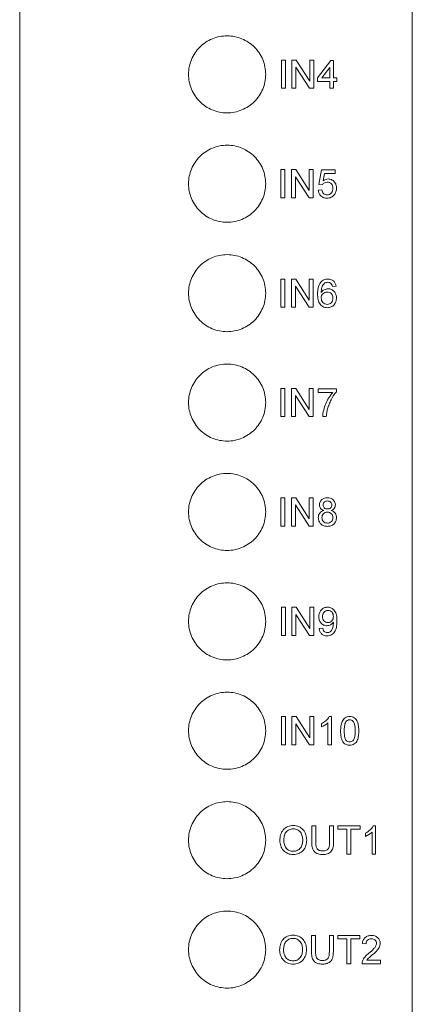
# Model space of a CAD drawing. Header units: millimetres. Extents: x 216 to 455, y 70 to 254.
# Tile 26 of 69: x 376 to 394, y 116 to 161. Entities that reach past the tile are written whole.
import ezdxf

# ---------------------------------------------------------------- set-up
doc = ezdxf.new("R2010")
doc.units = ezdxf.units.MM

msp = doc.modelspace()

# ---------------------------------------------------------------- linework, layer by layer
at = {"lineweight": 15}
for p, q in [((376.196, 218.36), (376.196, 86.466)), ((394.006, 218.36), (394.006, 86.466)), ((388.252, 158.69), (388.071, 158.69)), ((388.071, 158.69), (388.071, 157.406)), ((388.252, 157.406), (388.252, 158.69)), ((388.739, 158.69), (388.548, 158.69)), ((388.548, 158.69), (388.548, 157.406)), ((388.729, 158.364), (389.344, 157.406)), ((388.729, 157.406), (388.729, 158.364)), ((389.355, 157.732), (388.739, 158.69)), ((389.536, 158.69), (389.355, 158.69)), ((389.355, 158.69), (389.355, 157.732)), ((389.536, 157.406), (389.536, 158.69)), ((390.31, 158.673), (389.701, 157.883)), ((389.904, 157.883), (390.26, 158.346)), ((390.26, 158.346), (390.26, 157.883)), ((390.425, 158.673), (390.31, 158.673)), ((390.425, 157.883), (390.425, 158.673)), ((389.701, 157.883), (389.701, 157.719)), ((390.26, 157.883), (389.904, 157.883)), ((390.59, 157.883), (390.425, 157.883)), ((390.59, 157.719), (390.59, 157.883)), ((388.071, 157.406), (388.252, 157.406)), ((388.548, 157.406), (388.729, 157.406)), ((389.344, 157.406), (389.536, 157.406)), ((389.701, 157.719), (390.26, 157.719)), ((390.26, 157.719), (390.26, 157.406)), ((390.26, 157.406), (390.425, 157.406)), ((390.425, 157.719), (390.59, 157.719)), ((390.425, 157.406), (390.425, 157.719)), ((388.229, 153.717), (388.048, 153.717)), ((388.048, 153.717), (388.048, 152.433)), ((388.229, 152.433), (388.229, 153.717)), ((388.525, 153.717), (388.525, 152.433)), ((388.716, 153.717), (388.525, 153.717)), ((388.706, 153.391), (389.322, 152.433)), ((388.706, 152.433), (388.706, 153.391)), ((389.332, 152.759), (388.716, 153.717)), ((389.332, 153.717), (389.332, 152.759)), ((389.513, 153.717), (389.332, 153.717)), ((389.513, 152.433), (389.513, 153.717)), ((389.892, 153.701), (389.76, 153.042)), ((390.501, 153.701), (389.892, 153.701)), ((389.961, 153.204), (390.026, 153.536)), ((390.026, 153.536), (390.501, 153.536)), ((390.501, 153.536), (390.501, 153.701)), ((389.76, 153.042), (389.925, 153.026)), ((389.908, 152.795), (389.743, 152.779)), ((388.048, 152.433), (388.229, 152.433)), ((388.525, 152.433), (388.706, 152.433)), ((389.322, 152.433), (389.513, 152.433)), ((388.229, 148.745), (388.048, 148.745)), ((388.048, 148.745), (388.048, 147.461)), ((388.229, 147.461), (388.229, 148.745)), ((388.716, 148.745), (388.525, 148.745)), ((388.525, 148.745), (388.525, 147.461)), ((389.332, 147.787), (388.716, 148.745)), ((389.513, 148.745), (389.332, 148.745)), ((389.332, 148.745), (389.332, 147.787)), ((389.513, 147.461), (389.513, 148.745)), ((388.706, 148.419), (389.322, 147.461)), ((388.706, 147.461), (388.706, 148.419)), ((390.385, 148.399), (390.55, 148.416)), ((388.048, 147.461), (388.229, 147.461)), ((388.525, 147.461), (388.706, 147.461)), ((389.322, 147.461), (389.513, 147.461)), ((388.229, 143.779), (388.048, 143.779)), ((388.048, 143.779), (388.048, 142.495)), ((388.229, 142.495), (388.229, 143.779)), ((388.716, 143.779), (388.525, 143.779)), ((388.525, 143.779), (388.525, 142.495)), ((389.332, 142.821), (388.716, 143.779)), ((389.332, 143.779), (389.332, 142.821)), ((389.513, 143.779), (389.332, 143.779)), ((389.513, 142.495), (389.513, 143.779)), ((390.567, 143.763), (389.743, 143.763)), ((389.743, 143.763), (389.743, 143.598)), ((389.743, 143.598), (390.402, 143.598)), ((390.567, 143.629), (390.567, 143.763)), ((388.706, 143.453), (389.322, 142.495)), ((388.706, 142.495), (388.706, 143.453)), ((388.048, 142.495), (388.229, 142.495)), ((388.525, 142.495), (388.706, 142.495)), ((389.322, 142.495), (389.513, 142.495)), ((389.941, 142.495), (390.106, 142.495)), ((388.048, 138.814), (388.048, 137.529)), ((388.229, 138.814), (388.048, 138.814)), ((388.229, 137.529), (388.229, 138.814)), ((388.525, 138.814), (388.525, 137.529)), ((388.716, 138.814), (388.525, 138.814)), ((389.332, 137.855), (388.716, 138.814)), ((389.332, 138.814), (389.332, 137.855)), ((389.513, 138.814), (389.332, 138.814)), ((389.513, 137.529), (389.513, 138.814)), ((388.706, 138.488), (389.322, 137.529)), ((388.706, 137.529), (388.706, 138.488)), ((388.048, 137.529), (388.229, 137.529)), ((388.525, 137.529), (388.706, 137.529)), ((389.322, 137.529), (389.513, 137.529)), ((388.252, 133.84), (388.071, 133.84)), ((388.071, 133.84), (388.071, 132.556)), ((388.252, 132.556), (388.252, 133.84)), ((388.739, 133.84), (388.548, 133.84)), ((388.548, 133.84), (388.548, 132.556)), ((389.355, 132.882), (388.739, 133.84)), ((389.355, 133.84), (389.355, 132.882)), ((389.536, 133.84), (389.355, 133.84)), ((389.536, 132.556), (389.536, 133.84)), ((388.729, 133.514), (389.344, 132.556)), ((388.729, 132.556), (388.729, 133.514)), ((389.947, 132.885), (389.783, 132.869)), ((388.071, 132.556), (388.252, 132.556)), ((388.548, 132.556), (388.729, 132.556)), ((389.344, 132.556), (389.536, 132.556)), ((388.252, 128.875), (388.071, 128.875)), ((388.071, 128.875), (388.071, 127.59)), ((388.252, 127.59), (388.252, 128.875)), ((388.739, 128.875), (388.548, 128.875)), ((388.548, 128.875), (388.548, 127.59)), ((389.355, 127.916), (388.739, 128.875)), ((389.536, 128.875), (389.355, 128.875)), ((389.355, 128.875), (389.355, 127.916)), ((389.536, 127.59), (389.536, 128.875)), ((390.343, 128.875), (390.237, 128.875)), ((390.343, 127.59), (390.343, 128.875)), ((388.729, 128.549), (389.344, 127.59)), ((388.729, 127.59), (388.729, 128.549)), ((389.882, 128.554), (389.882, 128.402)), ((390.178, 128.591), (390.178, 127.59)), ((388.071, 127.59), (388.252, 127.59)), ((388.548, 127.59), (388.729, 127.59)), ((389.344, 127.59), (389.536, 127.59)), ((390.178, 127.59), (390.343, 127.59)), ((389.447, 123.908), (389.447, 123.17)), ((389.628, 123.908), (389.447, 123.908)), ((389.628, 123.178), (389.628, 123.908)), ((390.253, 123.908), (390.253, 123.178)), ((390.434, 123.908), (390.253, 123.908)), ((390.434, 123.17), (390.434, 123.908)), ((390.632, 123.908), (390.632, 123.76)), ((391.636, 123.908), (390.632, 123.908)), ((391.636, 123.76), (391.636, 123.908)), ((392.344, 123.908), (392.238, 123.908)), ((392.344, 122.624), (392.344, 123.908)), ((390.632, 123.76), (391.044, 123.76)), ((391.044, 123.76), (391.044, 122.624)), ((391.225, 123.76), (391.636, 123.76)), ((391.225, 122.624), (391.225, 123.76)), ((391.883, 123.587), (391.883, 123.436)), ((392.18, 123.625), (392.18, 122.624)), ((391.044, 122.624), (391.225, 122.624)), ((392.18, 122.624), (392.344, 122.624)), ((389.618, 118.933), (389.437, 118.933)), ((389.437, 118.933), (389.437, 118.195)), ((389.618, 118.203), (389.618, 118.933)), ((390.244, 118.933), (390.244, 118.203)), ((390.425, 118.933), (390.244, 118.933)), ((390.425, 118.195), (390.425, 118.933)), ((391.627, 118.933), (390.622, 118.933)), ((390.622, 118.933), (390.622, 118.785)), ((390.622, 118.785), (391.034, 118.785)), ((391.034, 118.785), (391.034, 117.649)), ((391.215, 117.649), (391.215, 118.785)), ((391.215, 118.785), (391.627, 118.785)), ((391.627, 118.785), (391.627, 118.933)), ((391.742, 118.571), (391.907, 118.555)), ((391.034, 117.649), (391.215, 117.649)), ((391.726, 117.649), (392.565, 117.649)), ((392.565, 117.814), (391.937, 117.814)), ((392.565, 117.649), (392.565, 117.814))]:
    msp.add_line(p, q, dxfattribs=at)
for points, knots in [([(387.355, 158.039), (387.355, 158.154), (387.344, 158.268), (387.3, 158.491), (387.266, 158.602), (387.179, 158.814), (387.125, 158.914), (386.998, 159.104), (386.925, 159.194), (386.683, 159.437), (386.487, 159.567), (386.066, 159.742), (385.835, 159.788), (385.493, 159.789), (385.377, 159.777), (385.152, 159.732), (385.043, 159.699), (384.831, 159.611), (384.728, 159.557), (384.538, 159.43), (384.45, 159.357), (384.287, 159.194), (384.214, 159.105), (384.088, 158.916), (384.033, 158.814), (383.946, 158.602), (383.913, 158.493), (383.868, 158.269), (383.857, 158.153), (383.857, 157.812), (383.902, 157.582), (384.076, 157.161), (384.206, 156.966), (384.447, 156.724), (384.537, 156.65), (384.727, 156.522), (384.828, 156.468), (385.039, 156.38), (385.151, 156.346), (385.375, 156.301), (385.489, 156.29), (385.835, 156.289), (386.063, 156.335), (386.382, 156.467), (386.482, 156.521), (386.672, 156.648), (386.762, 156.721), (387.005, 156.964), (387.135, 157.159), (387.309, 157.579), (387.355, 157.808), (387.355, 158.039)], [0, 0, 0, 0, 0.03125, 0.03125, 0.0625, 0.0625, 0.09375, 0.09375, 0.125, 0.125, 0.1875, 0.1875, 0.25, 0.25, 0.28125, 0.28125, 0.3125, 0.3125, 0.34375, 0.34375, 0.375, 0.375, 0.40625, 0.40625, 0.4375, 0.4375, 0.46875, 0.46875, 0.5, 0.5, 0.5625, 0.5625, 0.625, 0.625, 0.65625, 0.65625, 0.6875, 0.6875, 0.71875, 0.71875, 0.75, 0.75, 0.8125, 0.8125, 0.84375, 0.84375, 0.875, 0.875, 0.9375, 0.9375, 1, 1, 1, 1]), ([(387.355, 153.071), (387.355, 153.186), (387.344, 153.3), (387.3, 153.523), (387.266, 153.634), (387.179, 153.846), (387.125, 153.946), (386.999, 154.136), (386.925, 154.226), (386.683, 154.469), (386.488, 154.599), (386.066, 154.774), (385.835, 154.82), (385.493, 154.821), (385.376, 154.809), (385.152, 154.764), (385.042, 154.731), (384.83, 154.643), (384.728, 154.588), (384.538, 154.461), (384.45, 154.389), (384.287, 154.226), (384.214, 154.137), (384.088, 153.948), (384.033, 153.845), (383.946, 153.634), (383.913, 153.525), (383.868, 153.301), (383.857, 153.185), (383.857, 152.844), (383.902, 152.614), (384.076, 152.193), (384.206, 151.998), (384.447, 151.756), (384.537, 151.682), (384.727, 151.554), (384.828, 151.5), (385.039, 151.412), (385.151, 151.378), (385.375, 151.333), (385.489, 151.322), (385.835, 151.321), (386.063, 151.367), (386.382, 151.499), (386.482, 151.553), (386.672, 151.68), (386.763, 151.754), (387.005, 151.996), (387.135, 152.191), (387.309, 152.611), (387.355, 152.84), (387.355, 153.071)], [0, 0, 0, 0, 0.03125, 0.03125, 0.0625, 0.0625, 0.09375, 0.09375, 0.125, 0.125, 0.1875, 0.1875, 0.25, 0.25, 0.28125, 0.28125, 0.3125, 0.3125, 0.34375, 0.34375, 0.375, 0.375, 0.40625, 0.40625, 0.4375, 0.4375, 0.46875, 0.46875, 0.5, 0.5, 0.5625, 0.5625, 0.625, 0.625, 0.65625, 0.65625, 0.6875, 0.6875, 0.71875, 0.71875, 0.75, 0.75, 0.8125, 0.8125, 0.84375, 0.84375, 0.875, 0.875, 0.9375, 0.9375, 1, 1, 1, 1]), ([(389.925, 153.026), (389.949, 153.062), (389.98, 153.092), (390.056, 153.134), (390.101, 153.14), (390.144, 153.141)], [0, 0, 0, 0, 0.5, 0.5, 1, 1, 1, 1]), ([(390.19, 153.289), (390.148, 153.288), (390.106, 153.281), (390.03, 153.251), (389.994, 153.228), (389.961, 153.204)], [0, 0, 0, 0, 0.5, 0.5, 1, 1, 1, 1]), ([(390.144, 153.141), (390.18, 153.14), (390.215, 153.137), (390.283, 153.113), (390.315, 153.093), (390.361, 153.038), (390.378, 153.005), (390.398, 152.936), (390.401, 152.9), (390.402, 152.864)], [0, 0, 0, 0, 0.25, 0.25, 0.5, 0.5, 0.75, 0.75, 1, 1, 1, 1]), ([(390.567, 152.873), (390.565, 152.926), (390.56, 152.977), (390.528, 153.076), (390.501, 153.122), (390.432, 153.202), (390.391, 153.235), (390.295, 153.279), (390.243, 153.288), (390.19, 153.289)], [0, 0, 0, 0, 0.25, 0.25, 0.5, 0.5, 0.75, 0.75, 1, 1, 1, 1]), ([(389.743, 152.779), (389.749, 152.729), (389.759, 152.681), (389.8, 152.589), (389.83, 152.548), (389.904, 152.481), (389.948, 152.455), (390.042, 152.423), (390.092, 152.418), (390.142, 152.417)], [0, 0, 0, 0, 0.25, 0.25, 0.5, 0.5, 0.75, 0.75, 1, 1, 1, 1]), ([(390.143, 152.565), (390.113, 152.566), (390.083, 152.569), (390.025, 152.59), (389.999, 152.607), (389.937, 152.675), (389.919, 152.735), (389.908, 152.795)], [0, 0, 0, 0, 0.25, 0.25, 0.5, 0.5, 1, 1, 1, 1]), ([(390.142, 152.417), (390.205, 152.418), (390.268, 152.428), (390.353, 152.468), (390.379, 152.485), (390.428, 152.525), (390.449, 152.548), (390.468, 152.572)], [0, 0, 0, 0, 0.5, 0.5, 0.75, 0.75, 1, 1, 1, 1]), ([(390.402, 152.864), (390.401, 152.827), (390.398, 152.79), (390.379, 152.718), (390.362, 152.684), (390.316, 152.625), (390.287, 152.601), (390.219, 152.571), (390.181, 152.566), (390.143, 152.565)], [0, 0, 0, 0, 0.25, 0.25, 0.5, 0.5, 0.75, 0.75, 1, 1, 1, 1]), ([(390.468, 152.572), (390.501, 152.616), (390.527, 152.664), (390.559, 152.765), (390.565, 152.82), (390.567, 152.873)], [0, 0, 0, 0, 0.5, 0.5, 1, 1, 1, 1]), ([(387.355, 148.103), (387.355, 148.218), (387.344, 148.332), (387.3, 148.555), (387.266, 148.666), (387.179, 148.877), (387.125, 148.978), (386.999, 149.168), (386.925, 149.258), (386.683, 149.5), (386.488, 149.631), (386.066, 149.806), (385.836, 149.852), (385.493, 149.853), (385.376, 149.841), (385.152, 149.796), (385.042, 149.763), (384.83, 149.675), (384.728, 149.62), (384.538, 149.493), (384.45, 149.421), (384.286, 149.257), (384.214, 149.169), (384.088, 148.979), (384.033, 148.877), (383.946, 148.665), (383.913, 148.557), (383.868, 148.333), (383.857, 148.217), (383.857, 147.876), (383.902, 147.646), (384.076, 147.226), (384.205, 147.03), (384.447, 146.788), (384.537, 146.714), (384.727, 146.586), (384.827, 146.532), (385.039, 146.444), (385.151, 146.41), (385.375, 146.365), (385.489, 146.354), (385.835, 146.353), (386.063, 146.399), (386.382, 146.531), (386.483, 146.585), (386.673, 146.712), (386.763, 146.786), (387.005, 147.028), (387.135, 147.223), (387.309, 147.643), (387.355, 147.872), (387.355, 148.103)], [0, 0, 0, 0, 0.03125, 0.03125, 0.0625, 0.0625, 0.09375, 0.09375, 0.125, 0.125, 0.1875, 0.1875, 0.25, 0.25, 0.28125, 0.28125, 0.3125, 0.3125, 0.34375, 0.34375, 0.375, 0.375, 0.40625, 0.40625, 0.4375, 0.4375, 0.46875, 0.46875, 0.5, 0.5, 0.5625, 0.5625, 0.625, 0.625, 0.65625, 0.65625, 0.6875, 0.6875, 0.71875, 0.71875, 0.75, 0.75, 0.8125, 0.8125, 0.84375, 0.84375, 0.875, 0.875, 0.9375, 0.9375, 1, 1, 1, 1]), ([(389.85, 148.599), (389.791, 148.525), (389.756, 148.436), (389.717, 148.251), (389.711, 148.157), (389.71, 148.062)], [0, 0, 0, 0, 0.5, 0.5, 1, 1, 1, 1]), ([(390.179, 148.745), (390.117, 148.743), (390.054, 148.735), (389.969, 148.698), (389.942, 148.682), (389.893, 148.645), (389.871, 148.622), (389.85, 148.599)], [0, 0, 0, 0, 0.5, 0.5, 0.75, 0.75, 1, 1, 1, 1]), ([(389.875, 148.131), (389.876, 148.21), (389.88, 148.289), (389.913, 148.403), (389.929, 148.439), (389.971, 148.505), (389.998, 148.534), (390.028, 148.559)], [0, 0, 0, 0, 0.5, 0.5, 0.75, 0.75, 1, 1, 1, 1]), ([(390.028, 148.559), (390.039, 148.565), (390.05, 148.571), (390.061, 148.575), (390.073, 148.58), (390.084, 148.584), (390.096, 148.587), (390.12, 148.594), (390.144, 148.596), (390.169, 148.597)], [0, 0, 0, 0, 0.0000368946, 0.0000368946, 0.0000368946, 0.0000739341, 0.0000739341, 0.0000739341, 0.0001474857, 0.0001474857, 0.0001474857, 0.0001474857]), ([(390.169, 148.597), (390.198, 148.596), (390.228, 148.592), (390.281, 148.569), (390.305, 148.552), (390.326, 148.531)], [0, 0, 0, 0, 0.5, 0.5, 1, 1, 1, 1]), ([(390.55, 148.416), (390.543, 148.461), (390.533, 148.505), (390.495, 148.588), (390.468, 148.626), (390.399, 148.687), (390.359, 148.71), (390.272, 148.739), (390.226, 148.744), (390.179, 148.745)], [0, 0, 0, 0, 0.25, 0.25, 0.5, 0.5, 0.75, 0.75, 1, 1, 1, 1]), ([(390.326, 148.531), (390.334, 148.522), (390.341, 148.512), (390.348, 148.502), (390.354, 148.491), (390.359, 148.48), (390.364, 148.469), (390.373, 148.446), (390.38, 148.423), (390.385, 148.399)], [0, 0, 0, 0, 0.0000367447, 0.0000367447, 0.0000367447, 0.0000735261, 0.0000735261, 0.0000735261, 0.0001464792, 0.0001464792, 0.0001464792, 0.0001464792]), ([(389.71, 148.062), (389.712, 147.99), (389.715, 147.918), (389.739, 147.776), (389.76, 147.705), (389.834, 147.58), (389.888, 147.528), (389.983, 147.477), (390.017, 147.465), (390.088, 147.448), (390.124, 147.445), (390.161, 147.444)], [0, 0, 0, 0, 0.25, 0.25, 0.5, 0.5, 0.75, 0.75, 0.875, 0.875, 1, 1, 1, 1]), ([(390.187, 148.301), (390.156, 148.3), (390.125, 148.297), (390.066, 148.282), (390.036, 148.271), (389.982, 148.242), (389.957, 148.224), (389.912, 148.181), (389.893, 148.157), (389.875, 148.131)], [0, 0, 0, 0, 0.25, 0.25, 0.5, 0.5, 0.75, 0.75, 1, 1, 1, 1]), ([(389.875, 147.887), (389.876, 147.922), (389.88, 147.957), (389.905, 148.023), (389.925, 148.053), (389.976, 148.101), (390.006, 148.121), (390.071, 148.147), (390.106, 148.152), (390.142, 148.152)], [0, 0, 0, 0, 0.25, 0.25, 0.5, 0.5, 0.75, 0.75, 1, 1, 1, 1]), ([(390.142, 148.152), (390.177, 148.152), (390.212, 148.148), (390.28, 148.123), (390.31, 148.103), (390.359, 148.05), (390.376, 148.018), (390.398, 147.951), (390.401, 147.915), (390.402, 147.879)], [0, 0, 0, 0, 0.25, 0.25, 0.5, 0.5, 0.75, 0.75, 1, 1, 1, 1]), ([(390.567, 147.884), (390.565, 147.936), (390.56, 147.988), (390.527, 148.088), (390.501, 148.134), (390.431, 148.213), (390.388, 148.246), (390.293, 148.291), (390.24, 148.299), (390.187, 148.301)], [0, 0, 0, 0, 0.25, 0.25, 0.5, 0.5, 0.75, 0.75, 1, 1, 1, 1]), ([(390.148, 147.593), (390.111, 147.594), (390.073, 147.599), (390.004, 147.629), (389.973, 147.652), (389.925, 147.709), (389.907, 147.742), (389.882, 147.812), (389.876, 147.85), (389.875, 147.887)], [0, 0, 0, 0, 0.25, 0.25, 0.5, 0.5, 0.75, 0.75, 1, 1, 1, 1]), ([(390.402, 147.879), (390.401, 147.843), (390.398, 147.807), (390.378, 147.738), (390.362, 147.706), (390.315, 147.65), (390.286, 147.628), (390.221, 147.599), (390.184, 147.594), (390.148, 147.593)], [0, 0, 0, 0, 0.25, 0.25, 0.5, 0.5, 0.75, 0.75, 1, 1, 1, 1]), ([(390.161, 147.444), (390.217, 147.445), (390.273, 147.454), (390.375, 147.499), (390.422, 147.532), (390.494, 147.617), (390.521, 147.667), (390.558, 147.772), (390.565, 147.828), (390.567, 147.884)], [0, 0, 0, 0, 0.25, 0.25, 0.5, 0.5, 0.75, 0.75, 1, 1, 1, 1]), ([(387.355, 143.135), (387.355, 143.25), (387.344, 143.364), (387.3, 143.587), (387.266, 143.697), (387.179, 143.909), (387.125, 144.009), (386.999, 144.2), (386.925, 144.29), (386.683, 144.532), (386.488, 144.663), (386.067, 144.838), (385.836, 144.884), (385.493, 144.884), (385.376, 144.873), (385.151, 144.828), (385.042, 144.795), (384.83, 144.707), (384.727, 144.652), (384.538, 144.525), (384.449, 144.453), (384.286, 144.289), (384.214, 144.201), (384.087, 144.011), (384.033, 143.909), (383.945, 143.697), (383.913, 143.588), (383.868, 143.365), (383.857, 143.249), (383.857, 142.908), (383.902, 142.678), (384.075, 142.258), (384.205, 142.062), (384.447, 141.82), (384.536, 141.746), (384.727, 141.618), (384.827, 141.564), (385.039, 141.476), (385.15, 141.442), (385.375, 141.397), (385.489, 141.386), (385.835, 141.385), (386.063, 141.431), (386.382, 141.563), (386.483, 141.617), (386.673, 141.744), (386.763, 141.818), (387.005, 142.06), (387.135, 142.255), (387.309, 142.676), (387.355, 142.905), (387.355, 143.135)], [0, 0, 0, 0, 0.03125, 0.03125, 0.0625, 0.0625, 0.09375, 0.09375, 0.125, 0.125, 0.1875, 0.1875, 0.25, 0.25, 0.28125, 0.28125, 0.3125, 0.3125, 0.34375, 0.34375, 0.375, 0.375, 0.40625, 0.40625, 0.4375, 0.4375, 0.46875, 0.46875, 0.5, 0.5, 0.5625, 0.5625, 0.625, 0.625, 0.65625, 0.65625, 0.6875, 0.6875, 0.71875, 0.71875, 0.75, 0.75, 0.8125, 0.8125, 0.84375, 0.84375, 0.875, 0.875, 0.9375, 0.9375, 1, 1, 1, 1]), ([(390.402, 143.598), (390.266, 143.446), (390.159, 143.27), (390.041, 142.988), (390.01, 142.892), (389.961, 142.697), (389.944, 142.598), (389.941, 142.495)], [0, 0, 0, 0, 0.5, 0.5, 0.75, 0.75, 1, 1, 1, 1]), ([(390.162, 142.844), (390.183, 142.915), (390.205, 142.986), (390.26, 143.124), (390.29, 143.192), (390.392, 143.39), (390.47, 143.516), (390.567, 143.629)], [0, 0, 0, 0, 0.25, 0.25, 0.5, 0.5, 1, 1, 1, 1]), ([(390.106, 142.495), (390.11, 142.554), (390.116, 142.612), (390.125, 142.67), (390.129, 142.7), (390.135, 142.729), (390.141, 142.758), (390.147, 142.787), (390.155, 142.815), (390.162, 142.844)], [0, 0, 0, 0, 0.0001772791, 0.0001772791, 0.0001772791, 0.0002665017, 0.0002665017, 0.0002665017, 0.0003560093, 0.0003560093, 0.0003560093, 0.0003560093]), ([(387.355, 138.167), (387.355, 138.282), (387.344, 138.396), (387.3, 138.618), (387.267, 138.729), (387.179, 138.941), (387.126, 139.041), (386.999, 139.231), (386.925, 139.321), (386.684, 139.564), (386.488, 139.695), (386.067, 139.87), (385.836, 139.916), (385.492, 139.916), (385.376, 139.905), (385.151, 139.86), (385.042, 139.827), (384.83, 139.739), (384.727, 139.684), (384.537, 139.557), (384.449, 139.484), (384.286, 139.321), (384.214, 139.232), (384.087, 139.043), (384.033, 138.941), (383.945, 138.729), (383.912, 138.62), (383.868, 138.397), (383.857, 138.281), (383.857, 137.94), (383.902, 137.71), (384.075, 137.29), (384.205, 137.095), (384.446, 136.852), (384.536, 136.778), (384.726, 136.65), (384.827, 136.596), (385.039, 136.508), (385.15, 136.474), (385.375, 136.429), (385.488, 136.418), (385.835, 136.417), (386.063, 136.463), (386.382, 136.595), (386.483, 136.649), (386.673, 136.776), (386.763, 136.85), (387.005, 137.093), (387.135, 137.288), (387.309, 137.708), (387.355, 137.937), (387.355, 138.167)], [0, 0, 0, 0, 0.03125, 0.03125, 0.0625, 0.0625, 0.09375, 0.09375, 0.125, 0.125, 0.1875, 0.1875, 0.25, 0.25, 0.28125, 0.28125, 0.3125, 0.3125, 0.34375, 0.34375, 0.375, 0.375, 0.40625, 0.40625, 0.4375, 0.4375, 0.46875, 0.46875, 0.5, 0.5, 0.5625, 0.5625, 0.625, 0.625, 0.65625, 0.65625, 0.6875, 0.6875, 0.71875, 0.71875, 0.75, 0.75, 0.8125, 0.8125, 0.84375, 0.84375, 0.875, 0.875, 0.9375, 0.9375, 1, 1, 1, 1]), ([(390.153, 138.814), (390.108, 138.813), (390.063, 138.808), (389.976, 138.781), (389.936, 138.759), (389.867, 138.699), (389.838, 138.663), (389.802, 138.58), (389.794, 138.535), (389.793, 138.49)], [0, 0, 0, 0, 0.25, 0.25, 0.5, 0.5, 0.75, 0.75, 1, 1, 1, 1]), ([(389.957, 138.489), (389.959, 138.514), (389.962, 138.538), (389.983, 138.583), (389.998, 138.603), (390.054, 138.653), (390.105, 138.665), (390.155, 138.665)], [0, 0, 0, 0, 0.25, 0.25, 0.5, 0.5, 1, 1, 1, 1]), ([(390.517, 138.486), (390.516, 138.531), (390.508, 138.577), (390.47, 138.66), (390.442, 138.697), (390.373, 138.757), (390.332, 138.78), (390.245, 138.808), (390.199, 138.812), (390.153, 138.814)], [0, 0, 0, 0, 0.25, 0.25, 0.5, 0.5, 0.75, 0.75, 1, 1, 1, 1]), ([(390.155, 138.665), (390.206, 138.665), (390.259, 138.652), (390.314, 138.599), (390.329, 138.578), (390.348, 138.532), (390.351, 138.506), (390.353, 138.481)], [0, 0, 0, 0, 0.5, 0.5, 0.75, 0.75, 1, 1, 1, 1]), ([(389.987, 138.234), (389.952, 138.224), (389.917, 138.21), (389.854, 138.171), (389.827, 138.146), (389.783, 138.086), (389.767, 138.052), (389.748, 137.981), (389.744, 137.944), (389.743, 137.908)], [0, 0, 0, 0, 0.25, 0.25, 0.5, 0.5, 0.75, 0.75, 1, 1, 1, 1]), ([(389.793, 138.49), (389.794, 138.461), (389.796, 138.433), (389.813, 138.378), (389.826, 138.352), (389.88, 138.284), (389.933, 138.255), (389.987, 138.234)], [0, 0, 0, 0, 0.25, 0.25, 0.5, 0.5, 1, 1, 1, 1]), ([(390.157, 138.303), (390.131, 138.304), (390.105, 138.305), (390.056, 138.321), (390.033, 138.333), (389.995, 138.368), (389.98, 138.39), (389.961, 138.437), (389.958, 138.463), (389.957, 138.489)], [0, 0, 0, 0, 0.25, 0.25, 0.5, 0.5, 0.75, 0.75, 1, 1, 1, 1]), ([(390.353, 138.481), (390.351, 138.456), (390.348, 138.432), (390.329, 138.386), (390.314, 138.366), (390.258, 138.315), (390.207, 138.304), (390.157, 138.303)], [0, 0, 0, 0, 0.25, 0.25, 0.5, 0.5, 1, 1, 1, 1]), ([(390.327, 138.234), (390.353, 138.244), (390.379, 138.256), (390.426, 138.286), (390.448, 138.305), (390.483, 138.35), (390.496, 138.375), (390.513, 138.429), (390.516, 138.457), (390.517, 138.486)], [0, 0, 0, 0, 0.25, 0.25, 0.5, 0.5, 0.75, 0.75, 1, 1, 1, 1]), ([(390.567, 137.903), (390.566, 137.94), (390.563, 137.976), (390.543, 138.045), (390.526, 138.079), (390.463, 138.169), (390.397, 138.21), (390.327, 138.234)], [0, 0, 0, 0, 0.25, 0.25, 0.5, 0.5, 1, 1, 1, 1]), ([(389.743, 137.908), (389.745, 137.854), (389.752, 137.801), (389.792, 137.702), (389.823, 137.658), (389.9, 137.584), (389.947, 137.555), (390.047, 137.52), (390.101, 137.514), (390.155, 137.513)], [0, 0, 0, 0, 0.25, 0.25, 0.5, 0.5, 0.75, 0.75, 1, 1, 1, 1]), ([(389.908, 137.911), (389.909, 137.943), (389.913, 137.975), (389.935, 138.035), (389.952, 138.063), (389.997, 138.111), (390.025, 138.128), (390.086, 138.151), (390.119, 138.154), (390.151, 138.155)], [0, 0, 0, 0, 0.25, 0.25, 0.5, 0.5, 0.75, 0.75, 1, 1, 1, 1]), ([(390.156, 137.661), (390.123, 137.662), (390.09, 137.667), (390.028, 137.689), (389.998, 137.706), (389.95, 137.752), (389.934, 137.782), (389.914, 137.845), (389.909, 137.878), (389.908, 137.911)], [0, 0, 0, 0, 0.25, 0.25, 0.5, 0.5, 0.75, 0.75, 1, 1, 1, 1]), ([(390.151, 138.155), (390.185, 138.154), (390.218, 138.15), (390.281, 138.128), (390.31, 138.11), (390.356, 138.062), (390.374, 138.034), (390.397, 137.972), (390.401, 137.939), (390.402, 137.905)], [0, 0, 0, 0, 0.25, 0.25, 0.5, 0.5, 0.75, 0.75, 1, 1, 1, 1]), ([(390.155, 137.513), (390.208, 137.514), (390.26, 137.52), (390.361, 137.554), (390.407, 137.582), (390.485, 137.655), (390.517, 137.699), (390.557, 137.797), (390.565, 137.85), (390.567, 137.903)], [0, 0, 0, 0, 0.25, 0.25, 0.5, 0.5, 0.75, 0.75, 1, 1, 1, 1]), ([(390.402, 137.905), (390.401, 137.873), (390.397, 137.841), (390.376, 137.78), (390.358, 137.752), (390.312, 137.705), (390.284, 137.687), (390.222, 137.665), (390.189, 137.662), (390.156, 137.661)], [0, 0, 0, 0, 0.25, 0.25, 0.5, 0.5, 0.75, 0.75, 1, 1, 1, 1]), ([(387.355, 133.199), (387.355, 133.314), (387.344, 133.427), (387.3, 133.65), (387.267, 133.761), (387.179, 133.973), (387.126, 134.073), (386.999, 134.263), (386.926, 134.353), (386.684, 134.596), (386.489, 134.727), (386.067, 134.902), (385.836, 134.948), (385.492, 134.948), (385.376, 134.937), (385.151, 134.892), (385.042, 134.859), (384.829, 134.771), (384.727, 134.716), (384.537, 134.589), (384.449, 134.516), (384.286, 134.353), (384.213, 134.264), (384.087, 134.074), (384.033, 133.972), (383.945, 133.761), (383.912, 133.652), (383.868, 133.429), (383.857, 133.313), (383.857, 132.972), (383.902, 132.742), (384.075, 132.322), (384.205, 132.127), (384.446, 131.884), (384.536, 131.81), (384.726, 131.683), (384.827, 131.629), (385.038, 131.54), (385.15, 131.506), (385.375, 131.461), (385.488, 131.45), (385.835, 131.449), (386.064, 131.495), (386.383, 131.627), (386.483, 131.681), (386.673, 131.808), (386.764, 131.882), (387.006, 132.125), (387.135, 132.32), (387.309, 132.74), (387.355, 132.969), (387.355, 133.199)], [0, 0, 0, 0, 0.03125, 0.03125, 0.0625, 0.0625, 0.09375, 0.09375, 0.125, 0.125, 0.1875, 0.1875, 0.25, 0.25, 0.28125, 0.28125, 0.3125, 0.3125, 0.34375, 0.34375, 0.375, 0.375, 0.40625, 0.40625, 0.4375, 0.4375, 0.46875, 0.46875, 0.5, 0.5, 0.5625, 0.5625, 0.625, 0.625, 0.65625, 0.65625, 0.6875, 0.6875, 0.71875, 0.71875, 0.75, 0.75, 0.8125, 0.8125, 0.84375, 0.84375, 0.875, 0.875, 0.9375, 0.9375, 1, 1, 1, 1]), ([(390.16, 133.84), (390.105, 133.839), (390.051, 133.831), (389.951, 133.788), (389.907, 133.754), (389.834, 133.674), (389.807, 133.626), (389.773, 133.523), (389.768, 133.468), (389.766, 133.414)], [0, 0, 0, 0, 0.25, 0.25, 0.5, 0.5, 0.75, 0.75, 1, 1, 1, 1]), ([(389.931, 133.405), (389.932, 133.441), (389.935, 133.476), (389.956, 133.544), (389.973, 133.576), (390.019, 133.632), (390.047, 133.655), (390.113, 133.685), (390.149, 133.691), (390.185, 133.692)], [0, 0, 0, 0, 0.25, 0.25, 0.5, 0.5, 0.75, 0.75, 1, 1, 1, 1]), ([(390.59, 133.224), (390.589, 133.295), (390.586, 133.365), (390.565, 133.505), (390.546, 133.574), (390.476, 133.697), (390.425, 133.749), (390.303, 133.821), (390.232, 133.839), (390.16, 133.84)], [0, 0, 0, 0, 0.25, 0.25, 0.5, 0.5, 0.75, 0.75, 1, 1, 1, 1]), ([(390.185, 133.692), (390.22, 133.692), (390.254, 133.686), (390.317, 133.658), (390.344, 133.636), (390.387, 133.583), (390.403, 133.552), (390.421, 133.486), (390.424, 133.452), (390.425, 133.418)], [0, 0, 0, 0, 0.25, 0.25, 0.5, 0.5, 0.75, 0.75, 1, 1, 1, 1]), ([(389.766, 133.414), (389.767, 133.363), (389.772, 133.312), (389.802, 133.214), (389.826, 133.168), (389.893, 133.089), (389.934, 133.056), (390.027, 133.011), (390.079, 133.002), (390.131, 133.001)], [0, 0, 0, 0, 0.25, 0.25, 0.5, 0.5, 0.75, 0.75, 1, 1, 1, 1]), ([(390.181, 133.149), (390.147, 133.149), (390.114, 133.153), (390.05, 133.177), (390.022, 133.196), (389.975, 133.245), (389.958, 133.275), (389.936, 133.338), (389.932, 133.372), (389.931, 133.405)], [0, 0, 0, 0, 0.25, 0.25, 0.5, 0.5, 0.75, 0.75, 1, 1, 1, 1]), ([(390.425, 133.418), (390.424, 133.384), (390.421, 133.35), (390.402, 133.284), (390.386, 133.253), (390.341, 133.202), (390.313, 133.181), (390.25, 133.155), (390.215, 133.15), (390.181, 133.149)], [0, 0, 0, 0, 0.25, 0.25, 0.5, 0.5, 0.75, 0.75, 1, 1, 1, 1]), ([(389.783, 132.869), (389.789, 132.825), (389.798, 132.781), (389.834, 132.7), (389.858, 132.662), (389.923, 132.599), (389.962, 132.576), (390.047, 132.546), (390.092, 132.54), (390.138, 132.54)], [0, 0, 0, 0, 0.25, 0.25, 0.5, 0.5, 0.75, 0.75, 1, 1, 1, 1]), ([(390.146, 132.688), (390.12, 132.689), (390.095, 132.692), (390.046, 132.71), (390.024, 132.725), (389.972, 132.783), (389.956, 132.834), (389.947, 132.885)], [0, 0, 0, 0, 0.25, 0.25, 0.5, 0.5, 1, 1, 1, 1]), ([(390.131, 133.001), (390.161, 133.002), (390.19, 133.004), (390.247, 133.02), (390.274, 133.032), (390.325, 133.061), (390.349, 133.079), (390.391, 133.12), (390.409, 133.144), (390.425, 133.168)], [0, 0, 0, 0, 0.25, 0.25, 0.5, 0.5, 0.75, 0.75, 1, 1, 1, 1]), ([(390.138, 132.54), (390.177, 132.541), (390.215, 132.544), (390.29, 132.565), (390.327, 132.58), (390.424, 132.642), (390.476, 132.704), (390.545, 132.842), (390.564, 132.918), (390.586, 133.07), (390.589, 133.147), (390.59, 133.224)], [0, 0, 0, 0, 0.125, 0.125, 0.25, 0.25, 0.5, 0.5, 0.75, 0.75, 1, 1, 1, 1]), ([(390.426, 133.137), (390.424, 133.039), (390.409, 132.94), (390.364, 132.825), (390.354, 132.803), (390.325, 132.762), (390.307, 132.745), (390.266, 132.716), (390.244, 132.705), (390.196, 132.691), (390.171, 132.689), (390.146, 132.688)], [0, 0, 0, 0, 0.5, 0.5, 0.625, 0.625, 0.75, 0.75, 0.875, 0.875, 1, 1, 1, 1]), ([(390.425, 133.168), (390.425, 133.163), (390.425, 133.158), (390.425, 133.153), (390.425, 133.15), (390.425, 133.147), (390.426, 133.145), (390.426, 133.142), (390.426, 133.14), (390.426, 133.137)], [0, 0, 0, 0, 0.00001580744, 0.00001580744, 0.00001580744, 0.00002371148, 0.00002371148, 0.00002371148, 0.00003161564, 0.00003161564, 0.00003161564, 0.00003161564]), ([(387.355, 128.231), (387.355, 128.346), (387.344, 128.459), (387.3, 128.682), (387.267, 128.793), (387.179, 129.004), (387.126, 129.105), (387, 129.295), (386.926, 129.385), (386.684, 129.627), (386.489, 129.758), (386.067, 129.934), (385.836, 129.98), (385.492, 129.98), (385.376, 129.969), (385.151, 129.924), (385.041, 129.891), (384.829, 129.803), (384.727, 129.748), (384.537, 129.62), (384.449, 129.548), (384.285, 129.384), (384.213, 129.296), (384.087, 129.106), (384.033, 129.004), (383.945, 128.793), (383.912, 128.684), (383.868, 128.46), (383.857, 128.345), (383.857, 128.004), (383.902, 127.775), (384.075, 127.354), (384.205, 127.159), (384.446, 126.917), (384.535, 126.843), (384.726, 126.715), (384.826, 126.661), (385.038, 126.572), (385.15, 126.538), (385.374, 126.493), (385.488, 126.482), (385.835, 126.481), (386.064, 126.527), (386.383, 126.659), (386.484, 126.713), (386.674, 126.841), (386.764, 126.915), (387.006, 127.157), (387.136, 127.352), (387.309, 127.772), (387.355, 128.001), (387.355, 128.231)], [0, 0, 0, 0, 0.03125, 0.03125, 0.0625, 0.0625, 0.09375, 0.09375, 0.125, 0.125, 0.1875, 0.1875, 0.25, 0.25, 0.28125, 0.28125, 0.3125, 0.3125, 0.34375, 0.34375, 0.375, 0.375, 0.40625, 0.40625, 0.4375, 0.4375, 0.46875, 0.46875, 0.5, 0.5, 0.5625, 0.5625, 0.625, 0.625, 0.65625, 0.65625, 0.6875, 0.6875, 0.71875, 0.71875, 0.75, 0.75, 0.8125, 0.8125, 0.84375, 0.84375, 0.875, 0.875, 0.9375, 0.9375, 1, 1, 1, 1]), ([(391.166, 128.875), (391.129, 128.874), (391.093, 128.871), (391.023, 128.853), (390.988, 128.838), (390.897, 128.779), (390.852, 128.716), (390.793, 128.584), (390.777, 128.512), (390.758, 128.369), (390.755, 128.296), (390.754, 128.224)], [0, 0, 0, 0, 0.125, 0.125, 0.25, 0.25, 0.5, 0.5, 0.75, 0.75, 1, 1, 1, 1]), ([(391.577, 128.224), (391.577, 128.296), (391.575, 128.368), (391.556, 128.51), (391.537, 128.58), (391.494, 128.681), (391.478, 128.713), (391.434, 128.773), (391.407, 128.798), (391.345, 128.837), (391.311, 128.852), (391.239, 128.871), (391.203, 128.874), (391.166, 128.875)], [0, 0, 0, 0, 0.25, 0.25, 0.5, 0.5, 0.625, 0.625, 0.75, 0.75, 0.875, 0.875, 1, 1, 1, 1]), ([(390.919, 128.224), (390.92, 128.295), (390.922, 128.366), (390.94, 128.507), (390.957, 128.577), (390.993, 128.638)], [0, 0, 0, 0, 0.5, 0.5, 1, 1, 1, 1]), ([(390.993, 128.638), (391.014, 128.664), (391.038, 128.688), (391.097, 128.719), (391.13, 128.726), (391.164, 128.726)], [0, 0, 0, 0, 0.5, 0.5, 1, 1, 1, 1]), ([(391.164, 128.726), (391.19, 128.726), (391.217, 128.722), (391.266, 128.703), (391.288, 128.688), (391.345, 128.633), (391.369, 128.585), (391.41, 128.434), (391.412, 128.329), (391.413, 128.224)], [0, 0, 0, 0, 0.125, 0.125, 0.25, 0.25, 0.5, 0.5, 1, 1, 1, 1]), ([(390.754, 128.224), (390.756, 128.132), (390.76, 128.041), (390.786, 127.906), (390.798, 127.861), (390.831, 127.776), (390.853, 127.736), (390.879, 127.698)], [0, 0, 0, 0, 0.5, 0.5, 0.75, 0.75, 1, 1, 1, 1]), ([(391.166, 127.722), (391.139, 127.723), (391.113, 127.727), (391.064, 127.747), (391.043, 127.762), (391.005, 127.798), (390.988, 127.818), (390.963, 127.865), (390.955, 127.889), (390.921, 128.015), (390.92, 128.12), (390.919, 128.224)], [0, 0, 0, 0, 0.125, 0.125, 0.25, 0.25, 0.375, 0.375, 0.5, 0.5, 1, 1, 1, 1]), ([(391.166, 127.574), (391.203, 127.575), (391.239, 127.578), (391.309, 127.595), (391.344, 127.61), (391.435, 127.67), (391.481, 127.732), (391.538, 127.865), (391.554, 127.937), (391.575, 128.079), (391.577, 128.151), (391.577, 128.224)], [0, 0, 0, 0, 0.125, 0.125, 0.25, 0.25, 0.5, 0.5, 0.75, 0.75, 1, 1, 1, 1]), ([(391.413, 128.224), (391.412, 128.12), (391.41, 128.015), (391.376, 127.889), (391.368, 127.864), (391.343, 127.818), (391.327, 127.798), (391.289, 127.762), (391.267, 127.747), (391.218, 127.727), (391.192, 127.723), (391.166, 127.722)], [0, 0, 0, 0, 0.5, 0.5, 0.625, 0.625, 0.75, 0.75, 0.875, 0.875, 1, 1, 1, 1]), ([(390.879, 127.698), (390.915, 127.657), (390.958, 127.623), (391.057, 127.582), (391.112, 127.576), (391.166, 127.574)], [0, 0, 0, 0, 0.5, 0.5, 1, 1, 1, 1]), ([(387.355, 123.263), (387.355, 123.378), (387.344, 123.491), (387.3, 123.714), (387.267, 123.824), (387.18, 124.036), (387.126, 124.136), (387, 124.326), (386.926, 124.416), (386.684, 124.659), (386.489, 124.79), (386.067, 124.966), (385.836, 125.012), (385.492, 125.012), (385.376, 125.001), (385.151, 124.956), (385.041, 124.923), (384.829, 124.834), (384.726, 124.779), (384.537, 124.652), (384.448, 124.58), (384.285, 124.416), (384.213, 124.327), (384.087, 124.138), (384.032, 124.036), (383.945, 123.824), (383.912, 123.716), (383.868, 123.492), (383.857, 123.377), (383.857, 123.036), (383.902, 122.807), (384.075, 122.387), (384.204, 122.191), (384.445, 121.949), (384.535, 121.875), (384.726, 121.747), (384.826, 121.693), (385.038, 121.604), (385.15, 121.57), (385.374, 121.525), (385.488, 121.514), (385.835, 121.513), (386.064, 121.559), (386.383, 121.691), (386.484, 121.745), (386.674, 121.873), (386.764, 121.947), (387.006, 122.189), (387.136, 122.384), (387.309, 122.804), (387.355, 123.033), (387.355, 123.263)], [0, 0, 0, 0, 0.03125, 0.03125, 0.0625, 0.0625, 0.09375, 0.09375, 0.125, 0.125, 0.1875, 0.1875, 0.25, 0.25, 0.28125, 0.28125, 0.3125, 0.3125, 0.34375, 0.34375, 0.375, 0.375, 0.40625, 0.40625, 0.4375, 0.4375, 0.46875, 0.46875, 0.5, 0.5, 0.5625, 0.5625, 0.625, 0.625, 0.65625, 0.65625, 0.6875, 0.6875, 0.71875, 0.71875, 0.75, 0.75, 0.8125, 0.8125, 0.84375, 0.84375, 0.875, 0.875, 0.9375, 0.9375, 1, 1, 1, 1]), ([(388.608, 123.925), (388.522, 123.923), (388.435, 123.911), (388.277, 123.844), (388.207, 123.791), (388.095, 123.662), (388.055, 123.584), (388.007, 123.42), (387.999, 123.335), (387.998, 123.249)], [0, 0, 0, 0, 0.25, 0.25, 0.5, 0.5, 0.75, 0.75, 1, 1, 1, 1]), ([(389.216, 123.264), (389.215, 123.348), (389.205, 123.431), (389.154, 123.591), (389.114, 123.667), (389.003, 123.794), (388.933, 123.843), (388.778, 123.91), (388.693, 123.923), (388.608, 123.925)], [0, 0, 0, 0, 0.25, 0.25, 0.5, 0.5, 0.75, 0.75, 1, 1, 1, 1]), ([(388.179, 123.247), (388.18, 123.312), (388.183, 123.376), (388.21, 123.501), (388.232, 123.564), (388.31, 123.667), (388.363, 123.707), (388.478, 123.764), (388.544, 123.775), (388.609, 123.777)], [0, 0, 0, 0, 0.25, 0.25, 0.5, 0.5, 0.75, 0.75, 1, 1, 1, 1]), ([(388.609, 123.777), (388.672, 123.775), (388.735, 123.763), (388.847, 123.709), (388.897, 123.669), (388.971, 123.569), (388.997, 123.511), (389.028, 123.39), (389.034, 123.328), (389.035, 123.266)], [0, 0, 0, 0, 0.25, 0.25, 0.5, 0.5, 0.75, 0.75, 1, 1, 1, 1]), ([(387.998, 123.249), (387.999, 123.167), (388.011, 123.086), (388.066, 122.931), (388.106, 122.858), (388.218, 122.735), (388.287, 122.687), (388.44, 122.623), (388.523, 122.609), (388.607, 122.608)], [0, 0, 0, 0, 0.25, 0.25, 0.5, 0.5, 0.75, 0.75, 1, 1, 1, 1]), ([(388.606, 122.756), (388.545, 122.757), (388.483, 122.768), (388.373, 122.819), (388.324, 122.858), (388.246, 122.952), (388.219, 123.008), (388.186, 123.125), (388.18, 123.186), (388.179, 123.247)], [0, 0, 0, 0, 0.25, 0.25, 0.5, 0.5, 0.75, 0.75, 1, 1, 1, 1]), ([(389.035, 123.266), (389.034, 123.203), (389.029, 123.142), (388.999, 123.022), (388.973, 122.963), (388.897, 122.864), (388.847, 122.823), (388.733, 122.768), (388.67, 122.758), (388.606, 122.756)], [0, 0, 0, 0, 0.25, 0.25, 0.5, 0.5, 0.75, 0.75, 1, 1, 1, 1]), ([(388.607, 122.608), (388.692, 122.609), (388.775, 122.623), (388.931, 122.688), (389.002, 122.736), (389.113, 122.862), (389.153, 122.937), (389.205, 123.096), (389.215, 123.18), (389.216, 123.264)], [0, 0, 0, 0, 0.25, 0.25, 0.5, 0.5, 0.75, 0.75, 1, 1, 1, 1]), ([(389.447, 123.17), (389.447, 123.097), (389.451, 123.025), (389.478, 122.883), (389.503, 122.812), (389.595, 122.701), (389.659, 122.661), (389.798, 122.615), (389.871, 122.609), (389.944, 122.608)], [0, 0, 0, 0, 0.25, 0.25, 0.5, 0.5, 0.75, 0.75, 1, 1, 1, 1]), ([(389.929, 122.772), (389.88, 122.774), (389.83, 122.78), (389.741, 122.819), (389.702, 122.852), (389.651, 122.936), (389.641, 122.985), (389.629, 123.081), (389.628, 123.13), (389.628, 123.178)], [0, 0, 0, 0, 0.25, 0.25, 0.5, 0.5, 0.75, 0.75, 1, 1, 1, 1]), ([(390.253, 123.178), (390.253, 123.128), (390.251, 123.077), (390.236, 122.977), (390.225, 122.927), (390.173, 122.84), (390.128, 122.81), (390.032, 122.777), (389.98, 122.773), (389.929, 122.772)], [0, 0, 0, 0, 0.25, 0.25, 0.5, 0.5, 0.75, 0.75, 1, 1, 1, 1]), ([(389.944, 122.608), (390.016, 122.609), (390.088, 122.616), (390.225, 122.664), (390.286, 122.706), (390.378, 122.816), (390.404, 122.886), (390.431, 123.027), (390.434, 123.098), (390.434, 123.17)], [0, 0, 0, 0, 0.25, 0.25, 0.5, 0.5, 0.75, 0.75, 1, 1, 1, 1]), ([(387.355, 118.295), (387.355, 118.41), (387.344, 118.523), (387.3, 118.746), (387.267, 118.856), (387.18, 119.068), (387.126, 119.168), (387, 119.358), (386.926, 119.448), (386.685, 119.691), (386.49, 119.822), (386.068, 119.998), (385.836, 120.044), (385.492, 120.044), (385.376, 120.033), (385.15, 119.988), (385.041, 119.955), (384.829, 119.866), (384.726, 119.811), (384.536, 119.684), (384.448, 119.611), (384.285, 119.448), (384.213, 119.359), (384.087, 119.169), (384.032, 119.067), (383.945, 118.856), (383.912, 118.747), (383.868, 118.524), (383.857, 118.409), (383.857, 118.068), (383.902, 117.839), (384.075, 117.419), (384.204, 117.224), (384.445, 116.981), (384.535, 116.907), (384.725, 116.779), (384.826, 116.725), (385.038, 116.636), (385.149, 116.602), (385.374, 116.557), (385.488, 116.546), (385.835, 116.545), (386.064, 116.591), (386.383, 116.724), (386.484, 116.778), (386.674, 116.905), (386.764, 116.979), (387.006, 117.222), (387.136, 117.417), (387.309, 117.836), (387.355, 118.065), (387.355, 118.295)], [0, 0, 0, 0, 0.03125, 0.03125, 0.0625, 0.0625, 0.09375, 0.09375, 0.125, 0.125, 0.1875, 0.1875, 0.25, 0.25, 0.28125, 0.28125, 0.3125, 0.3125, 0.34375, 0.34375, 0.375, 0.375, 0.40625, 0.40625, 0.4375, 0.4375, 0.46875, 0.46875, 0.5, 0.5, 0.5625, 0.5625, 0.625, 0.625, 0.65625, 0.65625, 0.6875, 0.6875, 0.71875, 0.71875, 0.75, 0.75, 0.8125, 0.8125, 0.84375, 0.84375, 0.875, 0.875, 0.9375, 0.9375, 1, 1, 1, 1]), ([(388.598, 118.95), (388.512, 118.948), (388.426, 118.936), (388.268, 118.869), (388.197, 118.816), (388.086, 118.687), (388.046, 118.609), (387.997, 118.445), (387.99, 118.36), (387.988, 118.274)], [0, 0, 0, 0, 0.25, 0.25, 0.5, 0.5, 0.75, 0.75, 1, 1, 1, 1]), ([(389.207, 118.289), (389.205, 118.373), (389.196, 118.456), (389.145, 118.616), (389.105, 118.692), (388.994, 118.819), (388.923, 118.868), (388.769, 118.935), (388.683, 118.948), (388.598, 118.95)], [0, 0, 0, 0, 0.25, 0.25, 0.5, 0.5, 0.75, 0.75, 1, 1, 1, 1]), ([(388.169, 118.272), (388.17, 118.337), (388.174, 118.401), (388.2, 118.526), (388.223, 118.588), (388.3, 118.692), (388.353, 118.732), (388.469, 118.789), (388.534, 118.8), (388.599, 118.802)], [0, 0, 0, 0, 0.25, 0.25, 0.5, 0.5, 0.75, 0.75, 1, 1, 1, 1]), ([(388.599, 118.802), (388.662, 118.8), (388.725, 118.788), (388.838, 118.734), (388.888, 118.693), (388.962, 118.593), (388.988, 118.536), (389.019, 118.415), (389.025, 118.353), (389.026, 118.291)], [0, 0, 0, 0, 0.25, 0.25, 0.5, 0.5, 0.75, 0.75, 1, 1, 1, 1]), ([(392.154, 118.933), (392.102, 118.932), (392.051, 118.928), (391.953, 118.899), (391.906, 118.875), (391.828, 118.809), (391.798, 118.766), (391.758, 118.673), (391.748, 118.622), (391.742, 118.571)], [0, 0, 0, 0, 0.25, 0.25, 0.5, 0.5, 0.75, 0.75, 1, 1, 1, 1]), ([(391.907, 118.555), (391.908, 118.586), (391.911, 118.617), (391.933, 118.676), (391.951, 118.703), (391.997, 118.746), (392.026, 118.762), (392.086, 118.782), (392.118, 118.785), (392.15, 118.785)], [0, 0, 0, 0, 0.25, 0.25, 0.5, 0.5, 0.75, 0.75, 1, 1, 1, 1]), ([(392.384, 118.577), (392.383, 118.529), (392.367, 118.482), (392.319, 118.398), (392.287, 118.362), (392.187, 118.256), (392.113, 118.192), (392.039, 118.13)], [0, 0, 0, 0, 0.25, 0.25, 0.5, 0.5, 1, 1, 1, 1]), ([(392.15, 118.785), (392.179, 118.785), (392.208, 118.782), (392.264, 118.765), (392.29, 118.75), (392.335, 118.712), (392.354, 118.689), (392.378, 118.636), (392.383, 118.607), (392.384, 118.577)], [0, 0, 0, 0, 0.25, 0.25, 0.5, 0.5, 0.75, 0.75, 1, 1, 1, 1]), ([(392.549, 118.579), (392.548, 118.629), (392.54, 118.678), (392.499, 118.768), (392.469, 118.809), (392.394, 118.874), (392.349, 118.898), (392.254, 118.927), (392.204, 118.933), (392.154, 118.933)], [0, 0, 0, 0, 0.25, 0.25, 0.5, 0.5, 0.75, 0.75, 1, 1, 1, 1]), ([(392.192, 118.052), (392.276, 118.124), (392.361, 118.195), (392.465, 118.323), (392.495, 118.369), (392.538, 118.471), (392.547, 118.524), (392.549, 118.579)], [0, 0, 0, 0, 0.5, 0.5, 0.75, 0.75, 1, 1, 1, 1]), ([(387.988, 118.274), (387.989, 118.192), (388.002, 118.111), (388.056, 117.956), (388.097, 117.883), (388.208, 117.76), (388.277, 117.712), (388.43, 117.648), (388.514, 117.634), (388.597, 117.633)], [0, 0, 0, 0, 0.25, 0.25, 0.5, 0.5, 0.75, 0.75, 1, 1, 1, 1]), ([(388.597, 117.781), (388.535, 117.783), (388.474, 117.793), (388.363, 117.844), (388.314, 117.883), (388.237, 117.977), (388.209, 118.033), (388.176, 118.15), (388.17, 118.211), (388.169, 118.272)], [0, 0, 0, 0, 0.25, 0.25, 0.5, 0.5, 0.75, 0.75, 1, 1, 1, 1]), ([(389.026, 118.291), (389.025, 118.228), (389.02, 118.167), (388.99, 118.047), (388.964, 117.988), (388.887, 117.889), (388.837, 117.848), (388.723, 117.793), (388.66, 117.783), (388.597, 117.781)], [0, 0, 0, 0, 0.25, 0.25, 0.5, 0.5, 0.75, 0.75, 1, 1, 1, 1]), ([(388.597, 117.633), (388.682, 117.634), (388.766, 117.649), (388.921, 117.714), (388.993, 117.761), (389.103, 117.887), (389.144, 117.963), (389.195, 118.121), (389.205, 118.205), (389.207, 118.289)], [0, 0, 0, 0, 0.25, 0.25, 0.5, 0.5, 0.75, 0.75, 1, 1, 1, 1]), ([(389.437, 118.195), (389.438, 118.122), (389.441, 118.05), (389.468, 117.908), (389.494, 117.837), (389.585, 117.726), (389.65, 117.686), (389.788, 117.64), (389.861, 117.634), (389.934, 117.633)], [0, 0, 0, 0, 0.25, 0.25, 0.5, 0.5, 0.75, 0.75, 1, 1, 1, 1]), ([(389.92, 117.797), (389.871, 117.799), (389.821, 117.805), (389.731, 117.844), (389.692, 117.877), (389.641, 117.961), (389.631, 118.01), (389.62, 118.106), (389.619, 118.155), (389.618, 118.203)], [0, 0, 0, 0, 0.25, 0.25, 0.5, 0.5, 0.75, 0.75, 1, 1, 1, 1]), ([(390.244, 118.203), (390.243, 118.153), (390.241, 118.102), (390.227, 118.002), (390.215, 117.952), (390.163, 117.865), (390.118, 117.835), (390.023, 117.802), (389.971, 117.798), (389.92, 117.797)], [0, 0, 0, 0, 0.25, 0.25, 0.5, 0.5, 0.75, 0.75, 1, 1, 1, 1]), ([(389.934, 117.633), (390.006, 117.634), (390.079, 117.641), (390.215, 117.689), (390.276, 117.731), (390.369, 117.841), (390.394, 117.911), (390.421, 118.052), (390.424, 118.123), (390.425, 118.195)], [0, 0, 0, 0, 0.25, 0.25, 0.5, 0.5, 0.75, 0.75, 1, 1, 1, 1]), ([(392.039, 118.13), (391.976, 118.08), (391.915, 118.028), (391.811, 117.907), (391.77, 117.838), (391.743, 117.763)], [0, 0, 0, 0, 0.5, 0.5, 1, 1, 1, 1]), ([(391.937, 117.814), (391.954, 117.837), (391.972, 117.86), (391.993, 117.881), (392.014, 117.902), (392.036, 117.921), (392.058, 117.94), (392.102, 117.978), (392.147, 118.015), (392.192, 118.052)], [0, 0, 0, 0, 0.000088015, 0.000088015, 0.000088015, 0.0001758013, 0.0001758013, 0.0001758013, 0.0003511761, 0.0003511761, 0.0003511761, 0.0003511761]), ([(391.743, 117.763), (391.737, 117.745), (391.732, 117.727), (391.729, 117.708), (391.728, 117.698), (391.727, 117.689), (391.726, 117.679), (391.726, 117.669), (391.726, 117.659), (391.726, 117.649)], [0, 0, 0, 0, 0.0000577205, 0.0000577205, 0.0000577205, 0.0000872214, 0.0000872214, 0.0000872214, 0.0001169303, 0.0001169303, 0.0001169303, 0.0001169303])]:
    msp.add_open_spline(points, degree=3, knots=knots, dxfattribs=at)
for points in [[(390.237, 128.875), (390.161, 128.73), (390.027, 128.628), (389.882, 128.554)], [(389.882, 128.402), (389.991, 128.447), (390.093, 128.509), (390.178, 128.591)], [(392.238, 123.908), (392.162, 123.764), (392.028, 123.662), (391.883, 123.587)], [(391.883, 123.436), (391.993, 123.481), (392.095, 123.543), (392.18, 123.625)]]:
    msp.add_open_spline(points, degree=3, dxfattribs=at)

doc.saveas('drawing.dxf')
